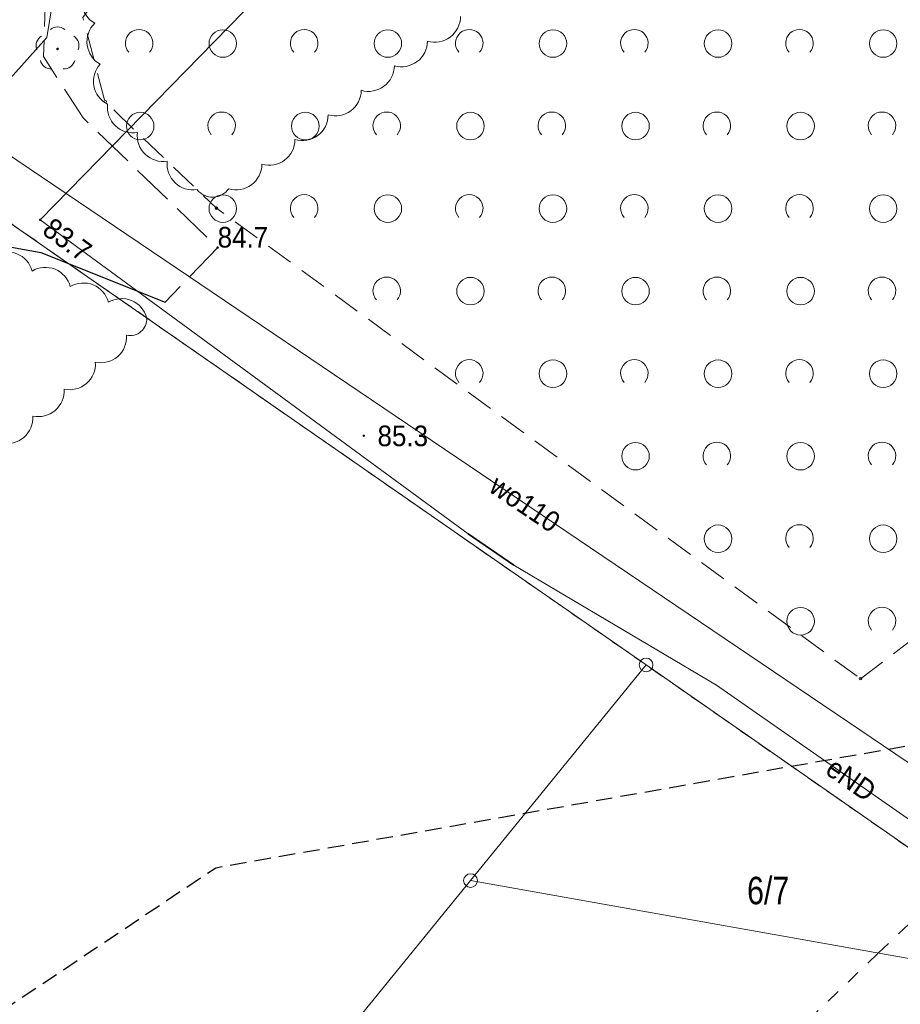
# Model space of a CAD drawing. Header units: metres. Extents: x 6540907 to 6541833, y 5893434 to 5894895.
# Tile 22 of 256: x 6541013 to 6541045, y 5893589 to 5893624. Entities that reach past the tile are written whole.
import ezdxf
from ezdxf.enums import TextEntityAlignment as Align

# ---------------------------------------------------------------- set-up
doc = ezdxf.new("R2010")
doc.units = ezdxf.units.M
doc.header["$MEASUREMENT"] = 0
for name, pattern in [('1.0_0.5', [1.5, 1, -0.5]), ('1.5_0.5', [2, 1.5, -0.5]), ('2', [0.9, 0.6, -0.3]), ('219-500', [0, 0]), ('egug-500', [1, 0.5, -0.5])]:
    doc.linetypes.add(name, pattern=pattern)
doc.layers.get('0').update_dxf_attribs({"color": 2, "linetype": 'CONTINUOUS', "lineweight": 5})
for name, color, linetype, lineweight in [('140-Punkty robocze', 251, 'CONTINUOUS', 9), ('202-punkt graniczny', 251, 'CONTINUOUS', 9), ('211-numer działki ewidencyjnej', 156, 'CONTINUOUS', 9), ('218-kontur użytku gruntowego', 251, 'CONTINUOUS', 9), ('219-działka ewidencyjna', 152, 'CONTINUOUS', 18), ('drzewo liściaste', 251, 'CONTINUOUS', 9), ('jezdnia', 251, 'CONTINUOUS', 9), ('krawężnik', 251, 'CONTINUOUS', 9), ('obudowa ochronna przewodu', 251, 'CONTINUOUS', 9), ('pikieta naturalna', 251, 'CONTINUOUS', 9), ('pikieta naturalna-Atr2', 251, 'CONTINUOUS', 9), ('przewód elektroenergetyczny podziemny', 251, 'CONTINUOUS', 9), ('przewód elektroenergetyczny podziemny-Atr1', 251, 'CONTINUOUS', 9), ('przewód wodociągowy', 251, 'CONTINUOUS', 9), ('przewód wodociągowy-Atr1', 251, 'CONTINUOUS', 9), ('rzędna', 251, 'CONTINUOUS', 9), ('rzędna-Atr2', 251, 'CONTINUOUS', 9), ('zadrzewienie  zakrzewienie', 252, 'CONTINUOUS', 15), ('Zakres', 252, 'CONTINUOUS', 15)]:
    doc.layers.add(name, color=color, linetype=linetype, lineweight=lineweight)
doc.layers.add('z_i_masywy_grupy', color=7, linetype='CONTINUOUS', lineweight=13, true_color=0x7f926c)
doc.styles.get("Standard").update_dxf_attribs({"font": 'Arial', "width": 0.75})

# ---------------------------------------------------------------- blocks, each defined once
blk = doc.blocks.new('202')
at = {"color": 0, "linetype": 'Continuous', "lineweight": 0}
blk.add_circle((0, 0), 0.25, dxfattribs=at)
blk = doc.blocks.new('PW01')
at = {"linetype": 'Continuous', "lineweight": 13}
h = blk.add_hatch(color=0, dxfattribs=at)
edge = h.paths.add_edge_path()
edge.add_arc((0, 0), 0.045, 0, 360)
blk = doc.blocks.new('OTZK1')
at = {"color": 0, "linetype": 'Continuous'}
blk.add_circle((0, 0), 0.5, dxfattribs=at)
blk = doc.blocks.new('OTZK2')
at = {"color": 0, "linetype": 'Continuous'}
blk.add_arc((0, 0), 0.5, 318.85, 221.162, dxfattribs=at)
blk = doc.blocks.new('OP021')
at = {"linetype": 'Continuous', "lineweight": 13}
h = blk.add_hatch(color=0, dxfattribs=at)
edge = h.paths.add_edge_path()
edge.add_arc((0, 0), 0.05, 0, 360)
at = {"color": 0, "linetype": 'Continuous', "lineweight": 13}
for centre, start, end in [((0, 0.4), 49.272, 130.728), ((-0.38, 0.124), 121.308, 202.548), ((0.38, 0.124), 337.452, 58.692), ((-0.235, -0.324), 193.221, 274.871), ((0.235, -0.324), 265.129, 346.779)]:
    blk.add_arc(centre, 0.4, start, end, dxfattribs=at)
blk = doc.blocks.new('PIKIETA')
at = {"color": 0}
blk.add_circle((0, 0), 0.045, dxfattribs=at)

msp = doc.modelspace()

# ---------------------------------------------------------------- linework, layer by layer
at = {"layer": '218-kontur użytku gruntowego', "linetype": 'egug-500', "lineweight": 18, "flags": 128}
for points in [[(6541036.25, 5893600.863), (6541000.71, 5893625.563)], [(6541000.71, 5893625.563), (6541036.25, 5893600.863)], [(6541047.48, 5893593.043), (6541036.25, 5893600.863)], [(6541036.25, 5893600.863), (6541047.48, 5893593.043)], [(6541044.7, 5893590.393), (6541047.48, 5893593.043)], [(6541007.4, 5893554.833), (6541044.7, 5893590.393)]]:
    msp.add_lwpolyline(points, dxfattribs=at)
at = {"layer": '219-działka ewidencyjna', "linetype": '219-500', "lineweight": 18, "flags": 128}
for points in [[(6541000.71, 5893625.563), (6541036.25, 5893600.863)], [(6541029.87, 5893593.023), (6541036.25, 5893600.863)], [(6541036.25, 5893600.863), (6541053.56, 5893588.813)], [(6541002.18, 5893559.023), (6541029.87, 5893593.023)], [(6541029.87, 5893593.023), (6541053.56, 5893588.813)]]:
    msp.add_lwpolyline(points, dxfattribs=at)
at = {"layer": 'jezdnia', "linetype": '1.5_0.5', "lineweight": 18, "flags": 128}
msp.add_lwpolyline([(6540921.23, 5893551.933), (6540924.81, 5893548.553), (6540929.08, 5893553.073), (6540942.44, 5893566.903), (6540948.83, 5893570.673), (6540957.35, 5893575.643), (6540959.24, 5893576.693), (6540967.4, 5893581.433), (6540969.59, 5893582.733), (6540972.14, 5893584.133), (6540973.93, 5893585.133), (6540977.19, 5893587.023), (6540983.03, 5893590.913), (6540987.16, 5893594.463), (6540988.5, 5893595.803), (6540993.97, 5893601.253), (6540998.31, 5893606.163), (6541001.31, 5893610.353), (6541002.44, 5893611.973), (6541003.89, 5893613.983), (6541005.24, 5893615.203), (6541007.68, 5893616.123), (6541010.72, 5893616.493), (6541014.25, 5893615.853), (6541018.77, 5893614.053), (6541020.68, 5893616.033), (6541015.79, 5893620.743), (6541014.35, 5893622.973), (6541014.44, 5893625.493), (6541015.79, 5893627.063), (6541031.2, 5893636.723), (6541029.11, 5893639.573), (6541014.27, 5893631.143), (6541013.09, 5893631.253), (6541012.73, 5893632.283), (6541014.9, 5893639.033), (6541015.56, 5893640.763), (6541016.28, 5893642.473), (6541018.17, 5893645.953), (6541014.81, 5893647.663), (6541010.45, 5893637.273), (6541005.96, 5893626.093), (6541002.87, 5893619.843), (6540997.93, 5893612.263), (6540994.91, 5893608.243), (6540988.4, 5893601.173), (6540982.23, 5893595.403), (6540975.63, 5893590.783), (6540966.12, 5893585.263), (6540958.27, 5893580.933), (6540948.75, 5893575.423), (6540936.8, 5893567.973), (6540932.82, 5893564.933)], close=True, dxfattribs=at)
at = {"layer": 'krawężnik', "linetype": 'Continuous', "lineweight": 25, "flags": 128}
msp.add_lwpolyline([(6540924.81, 5893548.553), (6540929.08, 5893553.073), (6540942.44, 5893566.903), (6540948.83, 5893570.673), (6540957.35, 5893575.643), (6540959.24, 5893576.693), (6540967.4, 5893581.433), (6540969.59, 5893582.733), (6540972.14, 5893584.133), (6540973.93, 5893585.133), (6540977.19, 5893587.023), (6540983.03, 5893590.913), (6540987.16, 5893594.463), (6540988.5, 5893595.803), (6540993.97, 5893601.253), (6540998.31, 5893606.163), (6541001.31, 5893610.353), (6541002.44, 5893611.973), (6541003.89, 5893613.983), (6541005.24, 5893615.203), (6541007.68, 5893616.123), (6541010.72, 5893616.493), (6541014.25, 5893615.853), (6541018.77, 5893614.053)], dxfattribs=at)
at = {"layer": 'obudowa ochronna przewodu', "linetype": 'Continuous', "lineweight": 35, "flags": 128}
msp.add_lwpolyline([(6541031.44, 5893604.483), (6541029.78, 5893605.623)], dxfattribs=at)
at = {"layer": 'przewód elektroenergetyczny podziemny', "linetype": 'Continuous', "lineweight": 18, "flags": 128}
for points in [[(6540997.07, 5893604.133), (6540998.04, 5893603.413), (6541001.15, 5893607.153), (6541005.06, 5893613.433), (6541007.43, 5893615.363), (6541009.86, 5893618.533), (6541013.14, 5893622.173), (6541014.47, 5893623.663), (6541014.66, 5893624.853), (6541015.58, 5893625.943), (6541027.31, 5893633.953), (6541032.91, 5893637.373), (6541037.93, 5893640.893), (6541041.46, 5893643.943), (6541042.85, 5893645.213)], [(6541072.67, 5893513.213), (6541072.26, 5893512.503), (6541055.45, 5893525.743), (6541055.18, 5893532.123), (6541055.15, 5893532.823), (6541054.28, 5893533.813), (6541069.58, 5893552.423), (6541083.36, 5893568.933), (6541055.67, 5893588.363), (6541038.81, 5893600.123), (6541031.44, 5893604.483), (6541029.78, 5893605.623), (6541014.23, 5893617.043), (6541030.59, 5893633.803), (6541028.76, 5893635.793), (6541026.19, 5893638.593), (6541020.78, 5893644.463)]]:
    msp.add_lwpolyline(points, dxfattribs=at)
at = {"layer": 'przewód wodociągowy', "linetype": 'Continuous', "lineweight": 18, "flags": 128}
msp.add_lwpolyline([(6541050.97, 5893527.713), (6541068.68, 5893549.213), (6541077.33, 5893559.973), (6541081.45, 5893564.943), (6541084.92, 5893569.453), (6541052.87, 5893592.513), (6541011.16, 5893620.703)], dxfattribs=at)
at = {"layer": 'z_i_masywy_grupy', "linetype": 'Continuous'}
for points in [[(6541016.015, 5893625.672, 0.5), (6541016.212, 5893624.185, 0.5), (6541016.409, 5893622.698, 0.5), (6541016.679, 5893621.248, 0.5), (6541017.764, 5893620.211, 0.5), (6541018.848, 5893619.175, 0.5), (6541019.933, 5893618.139, 0.5), (6541021.083, 5893618.168, 0.5), (6541022.287, 5893619.063, 0.5), (6541023.49, 5893619.958, 0.5), (6541024.694, 5893620.853, 0.5), (6541025.897, 5893621.748, 0.5), (6541027.101, 5893622.644, 0.5), (6541028.305, 5893623.539, 0.5), (6541029.508, 5893624.434, 0.5)], [(6541012.824, 5893608.929, 0.5), (6541013.961, 5893609.908, 0.5), (6541015.097, 5893610.888, 0.5), (6541016.233, 5893611.867, 0.5), (6541017.369, 5893612.846, 0.5), (6541018.101, 5893613.477, 0.5), (6541016.712, 5893614.044, 0.5), (6541015.324, 5893614.612, 0.5), (6541013.935, 5893615.179, 0.5), (6541012.547, 5893615.746, 0.5)]]:
    msp.add_lwpolyline(points, format="xyb", dxfattribs=at)
at = {"layer": 'zadrzewienie  zakrzewienie', "linetype": '1.0_0.5', "lineweight": 18, "flags": 128}
msp.add_lwpolyline([(6541044.04, 5893600.363), (6541052.84, 5893607.023), (6541069.7, 5893618.673), (6541101.31, 5893643.953), (6541129.24, 5893651.763), (6541152.03, 5893668.723), (6541169.97, 5893678.863), (6541187.83, 5893674.933), (6541224.49, 5893675.773), (6541248.1, 5893669.873), (6541267.08, 5893654.243), (6541283.7, 5893692.183), (6541223.9, 5893719.683), (6541201.6, 5893720.583), (6541164.6, 5893711.183), (6541087.7, 5893675.783), (6541061.02, 5893658.283), (6541036.66, 5893639.783), (6541017.58, 5893626.913), (6541015.78, 5893624.393), (6541016.59, 5893621.333), (6541020.64, 5893617.463)], close=True, dxfattribs=at)
at = {"layer": 'Zakres', "linetype": '2', "lineweight": 25, "flags": 128}
msp.add_lwpolyline([(6540930.81, 5893582.593), (6540952.62, 5893547.953), (6541020.61, 5893593.493), (6541060.25, 5893600.483), (6541133.37, 5893522.233), (6541132.66, 5893437.243), (6541235.67, 5893475.793), (6541230.54, 5893517.483), (6541183.33, 5893542.453), (6541196.93, 5893611.193), (6541212.33, 5893616.963), (6541232.27, 5893624.283), (6541273.87, 5893613.183), (6541300.52, 5893614.983), (6541358.25, 5893602.793), (6541525.85, 5893511.003), (6541649.47, 5893497.043), (6541682.61, 5893534.081)], dxfattribs=at)

# ---------------------------------------------------------------- block references
at = {"layer": '140-Punkty robocze', "linetype": 'Continuous', "lineweight": 13}
for p in [(6541016.59, 5893621.333), (6541020.64, 5893617.463), (6541044.04, 5893600.363)]:
    msp.add_blockref('PIKIETA', p, dxfattribs=at)
at = {"layer": '202-punkt graniczny', "linetype": 'Continuous', "lineweight": 18}
for p in [(6541036.25, 5893600.863), (6541029.87, 5893593.023)]:
    msp.add_blockref('202', p, dxfattribs=at)
at = {"layer": 'drzewo liściaste', "linetype": 'Continuous', "lineweight": 18}
msp.add_blockref('OP021', (6541014.86, 5893623.253), dxfattribs=at)
at = {"layer": 'pikieta naturalna', "linetype": 'Continuous', "lineweight": 13}
for p in [(6541020.68, 5893616.033), (6541025.99, 5893609.193)]:
    msp.add_blockref('PW01', p, dxfattribs=at)
at = {"layer": 'rzędna', "linetype": 'Continuous', "lineweight": 18, "rotation": 324.691}
msp.add_blockref('PW01', (6541014.23, 5893617.043), dxfattribs=at)
at = {"layer": 'zadrzewienie  zakrzewienie', "linetype": 'Continuous', "lineweight": 18}
for name, p in [('OTZK2', (6541017.824, 5893623.46)), ('OTZK1', (6541020.866, 5893623.449)), ('OTZK2', (6541023.824, 5893623.46)), ('OTZK1', (6541026.866, 5893623.449)), ('OTZK2', (6541029.824, 5893623.46)), ('OTZK1', (6541032.866, 5893623.449)), ('OTZK2', (6541035.824, 5893623.46)), ('OTZK1', (6541038.866, 5893623.449)), ('OTZK2', (6541041.824, 5893623.46)), ('OTZK1', (6541044.866, 5893623.449)), ('OTZK1', (6541017.866, 5893620.449)), ('OTZK2', (6541020.824, 5893620.46)), ('OTZK1', (6541023.866, 5893620.449)), ('OTZK2', (6541026.824, 5893620.46)), ('OTZK1', (6541029.866, 5893620.449)), ('OTZK2', (6541032.824, 5893620.46)), ('OTZK1', (6541035.866, 5893620.449)), ('OTZK2', (6541038.824, 5893620.46)), ('OTZK1', (6541041.866, 5893620.449)), ('OTZK2', (6541044.824, 5893620.46)), ('OTZK1', (6541020.866, 5893617.449)), ('OTZK2', (6541023.824, 5893617.46)), ('OTZK1', (6541026.866, 5893617.449)), ('OTZK2', (6541029.824, 5893617.46)), ('OTZK1', (6541032.866, 5893617.449)), ('OTZK2', (6541035.824, 5893617.46)), ('OTZK1', (6541038.866, 5893617.449)), ('OTZK2', (6541041.824, 5893617.46)), ('OTZK1', (6541044.866, 5893617.449)), ('OTZK2', (6541026.824, 5893614.46)), ('OTZK2', (6541032.824, 5893614.46)), ('OTZK2', (6541038.824, 5893614.46)), ('OTZK2', (6541044.824, 5893614.46)), ('OTZK1', (6541029.866, 5893614.449)), ('OTZK1', (6541035.866, 5893614.449)), ('OTZK1', (6541041.866, 5893614.449)), ('OTZK2', (6541029.824, 5893611.46)), ('OTZK1', (6541032.866, 5893611.449)), ('OTZK2', (6541035.824, 5893611.46)), ('OTZK1', (6541038.866, 5893611.449)), ('OTZK2', (6541041.824, 5893611.46)), ('OTZK1', (6541044.866, 5893611.449)), ('OTZK1', (6541035.866, 5893608.449)), ('OTZK2', (6541038.824, 5893608.46)), ('OTZK1', (6541041.866, 5893608.449)), ('OTZK2', (6541044.824, 5893608.46)), ('OTZK1', (6541038.866, 5893605.449)), ('OTZK2', (6541041.824, 5893605.46)), ('OTZK1', (6541044.866, 5893605.449)), ('OTZK1', (6541041.866, 5893602.449)), ('OTZK2', (6541044.824, 5893602.46))]:
    msp.add_blockref(name, p, dxfattribs=at)

# ---------------------------------------------------------------- texts
at = {"layer": '211-numer działki ewidencyjnej', "linetype": 'Continuous', "lineweight": 18, "width": 0.79}
msp.add_text('6/7', height=1, dxfattribs=at).set_placement((6541039.92, 5893593.163), align=Align.TOP_LEFT)
at = {"layer": 'pikieta naturalna-Atr2', "width": 0.9}
for s, p in [('84.7', (6541020.68, 5893616.033)), ('85.3', (6541026.49, 5893608.813))]:
    msp.add_text(s, height=0.75, dxfattribs=at).set_placement(p)
at = {"layer": 'przewód elektroenergetyczny podziemny-Atr1', "width": 0.9}
msp.add_text('eND', height=0.75, rotation=325.104, dxfattribs=at).set_placement((6541042.93, 5893597.243), align=Align.MIDDLE_LEFT)
at = {"layer": 'przewód wodociągowy-Atr1', "width": 0.9}
msp.add_text('wo110', height=0.75, rotation=325.947, dxfattribs=at).set_placement((6541030.7, 5893607.503), align=Align.MIDDLE_LEFT)
at = {"layer": 'rzędna-Atr2', "width": 0.9}
msp.add_text('83.7', height=0.75, rotation=323.706, dxfattribs=at).set_placement((6541014.48, 5893616.863), align=Align.MIDDLE_LEFT)

doc.saveas('drawing.dxf')
